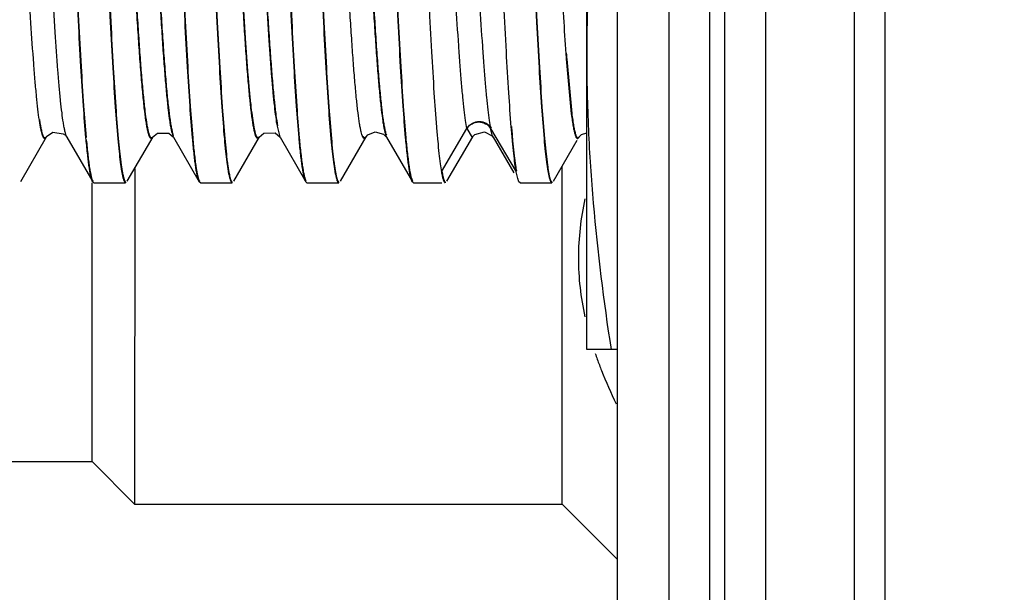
# Model space of a CAD drawing. Header units: inches. Extents: x 0.2 to 16.8, y 0.2 to 10.8.
# Tile 28 of 34: x 9.283 to 9.572, y 6.706 to 6.874. Entities that reach past the tile are written whole.
import ezdxf

# ---------------------------------------------------------------- set-up
doc = ezdxf.new("R2010")
doc.units = ezdxf.units.IN
doc.header["$LTSCALE"] = 0.935
doc.header["$MEASUREMENT"] = 0
doc.layers.get('0').update_dxf_attribs({"linetype": 'CONTINUOUS'})
doc.layers.add('DIMENSIONS', color=7, linetype='CONTINUOUS')
doc.styles.get("Standard").update_dxf_attribs({"font": 'txt', "width": 0.8})
doc.dimstyles.new('DIMSTYLE_1', dxfattribs={"dimtxt": 0.125, "dimasz": 0.18, "dimexe": 0.18, "dimexo": 0.0625, "dimgap": 0.09, "dimtad": 0, "dimtih": 1, "dimtoh": 1, "dimdec": 3, "dimzin": 4, "dimdsep": 46, "dimtxsty": 'STANDARD', "dimblk": '_FILLED', "dimblk1": '_FILLED', "dimblk2": '_FILLED', "dimcen": 0.09, "dimadec": 0, "dimazin": 0, "dimtp": 0.01, "dimtm": 0.01, "dimtfac": 1, "dimtdec": 3, "dimtofl": 0, "dimtmove": 0, "dimatfit": 3, "dimldrblk": '_FILLED', "dimfxl": 1, "dimtolj": 1, "dimtzin": 4, "dimarcsym": 0})

# ---------------------------------------------------------------- blocks, each defined once
blk = doc.blocks.new('*D19')
at = {"layer": 'DIMENSIONS', "color": 2, "linetype": 'CONTINUOUS'}
for p, q in [((8.70563, 8.64357), (8.70563, 8.79473)), ((9.16898, 8.36206), (8.70563, 8.64357)), ((9.16898, 5.55422), (9.16898, 8.36206))]:
    blk.add_line(p, q, dxfattribs=at)
at = {"layer": 'DIMENSIONS', "color": 2, "linetype": 'CONTINUOUS', "insert": (8.64313, 8.85723), "char_height": 0.125, "width": 1.225, "attachment_point": 1, "rotation": 90, "line_spacing_factor": 0.9}
blk.add_mtext('.403{\\Ftxt.shx;\\W1.000000;\\H0.125000; }[10.22]', dxfattribs=at)
blk = doc.blocks.new('_FILLED')
at = {"color": 0, "linetype": 'BYBLOCK'}
blk.add_solid([(0, 0), (-1, 0.1736), (-1, -0.1736)], dxfattribs=at)

msp = doc.modelspace()

# ---------------------------------------------------------------- linework, layer by layer
at = {"color": 9, "linetype": 'CONTINUOUS'}
for p, q in [((9.48509, 8.10723), (9.48509, 3.0403)), ((9.48951, 3.0403), (9.48951, 8.10723)), ((9.53647, 7.57423), (9.53647, 3.57423)), ((9.44304, 6.86239), (9.44453, 6.84627)), ((9.44319, 6.86238), (9.44467, 6.84641)), ((9.35824, 6.84269), (9.35904, 6.83961)), ((9.40644, 6.82935), (9.41394, 6.842)), ((9.41394, 6.842), (9.41548, 6.83942)), ((9.42087, 6.842), (9.42838, 6.82935)), ((9.42111, 6.84093), (9.42087, 6.842)), ((9.42147, 6.83976), (9.42111, 6.84093)), ((9.29047, 6.83939), (9.29029, 6.83925)), ((9.2906, 6.83956), (9.29047, 6.83939)), ((9.29662, 6.83943), (9.29651, 6.83965)), ((9.32767, 6.83989), (9.32782, 6.83953)), ((9.39015, 6.83993), (9.39031, 6.83955)), ((9.42163, 6.83943), (9.42147, 6.83976))]:
    msp.add_line(p, q, dxfattribs=at)
at = {"color": 7, "linetype": 'CONTINUOUS'}
for p, q in [((9.50151, 8.10723), (9.50151, 3.0403)), ((9.45809, 3.05423), (9.45809, 8.09323)), ((9.47325, 3.07423), (9.47325, 8.07323)), ((9.52751, 7.57423), (9.52751, 3.57423)), ((9.44906, 6.77723), (9.44906, 7.03523)), ((9.41622, 6.84026), (9.41905, 6.84105)), ((9.41905, 6.84105), (9.42133, 6.83984)), ((9.44749, 6.84027), (9.44906, 6.84078)), ((9.28306, 6.82652), (9.29061, 6.83957)), ((9.2906, 6.83956), (9.29067, 6.83967)), ((9.29061, 6.83958), (9.2906, 6.83956)), ((9.29617, 6.84001), (9.29662, 6.83943)), ((9.29663, 6.83943), (9.30417, 6.82639)), ((9.30225, 6.83872), (9.3022, 6.83932)), ((9.31431, 6.82653), (9.32187, 6.83957)), ((9.32788, 6.83943), (9.33543, 6.82639)), ((9.3335, 6.83871), (9.33345, 6.83926)), ((9.33365, 6.83873), (9.3336, 6.83927)), ((9.34556, 6.82653), (9.35311, 6.83957)), ((9.35913, 6.83943), (9.36668, 6.82639)), ((9.36475, 6.83871), (9.3647, 6.83926)), ((9.3649, 6.83873), (9.36485, 6.83927)), ((9.37681, 6.82653), (9.38436, 6.83957)), ((9.38437, 6.83958), (9.38483, 6.84013)), ((9.39038, 6.83943), (9.39793, 6.82639)), ((9.396, 6.83872), (9.39595, 6.83926)), ((9.39615, 6.83873), (9.3961, 6.83928)), ((9.40807, 6.82653), (9.41561, 6.83957)), ((9.41549, 6.83943), (9.41622, 6.84026)), ((9.42133, 6.83984), (9.42153, 6.83958)), ((9.42153, 6.83958), (9.42163, 6.83943)), ((9.42163, 6.83943), (9.42767, 6.829)), ((9.43932, 6.82653), (9.44628, 6.83856)), ((9.44673, 6.83943), (9.44749, 6.84027)), ((9.44686, 6.83957), (9.44687, 6.83957)), ((9.31649, 6.83029), (9.31648, 6.73186)), ((9.42881, 6.82736), (9.42838, 6.82934)), ((9.44188, 6.73186), (9.44188, 6.83096)), ((9.30398, 6.74436), (9.30399, 6.82609)), ((9.30417, 6.8264), (9.30404, 6.82665)), ((9.30452, 6.82609), (9.30417, 6.82639)), ((9.30452, 6.82609), (9.31384, 6.82609)), ((9.33542, 6.8264), (9.3353, 6.82666)), ((9.33577, 6.82609), (9.33542, 6.82639)), ((9.33577, 6.82609), (9.34509, 6.82609)), ((9.36667, 6.8264), (9.36655, 6.82666)), ((9.36702, 6.82609), (9.36667, 6.82639)), ((9.36702, 6.82609), (9.37634, 6.82609)), ((9.39792, 6.8264), (9.3978, 6.82665)), ((9.39827, 6.82609), (9.39792, 6.82639)), ((9.39827, 6.82609), (9.40657, 6.82609)), ((9.42918, 6.82639), (9.42881, 6.82736)), ((9.42952, 6.82609), (9.42918, 6.82639)), ((9.42952, 6.82609), (9.43884, 6.82609)), ((9.45809, 6.77723), (9.44906, 6.77723)), ((9.27898, 6.74436), (9.30398, 6.74436)), ((9.30398, 6.74436), (9.31648, 6.73186)), ((9.31648, 6.73186), (9.44188, 6.73186)), ((9.44188, 6.73186), (9.45809, 6.71565))]:
    msp.add_line(p, q, dxfattribs=at)
for points in [[(9.29067, 6.83967), (9.29244, 6.84092), (9.29556, 6.84049), (9.29617, 6.84001)], [(9.32173, 6.83943), (9.32314, 6.84069), (9.32646, 6.84069), (9.32788, 6.83943)], [(9.35298, 6.83943), (9.35437, 6.84068), (9.3577, 6.8407), (9.35913, 6.83943)], [(9.38483, 6.84013), (9.38703, 6.84108), (9.3895, 6.84037), (9.39038, 6.83943)]]:
    msp.add_lwpolyline(points, dxfattribs=at)
at = {"color": 9, "linetype": 'CONTINUOUS'}
for centre, radius, start, end in [((10.20351, 6.91827), 0.76252, 184.0866, 184.20249), ((10.20042, 6.91818), 0.75929, 184.08649, 184.21474)]:
    msp.add_arc(centre, radius, start, end, dxfattribs=at)
at = {"color": 7, "linetype": 'CONTINUOUS'}
msp.add_arc((9.55785, 6.81239), 0.11234, 198.8651, 199.7922, dxfattribs=at)
for points, knots in [([(9.3022, 6.83932), (9.30192, 6.84243), (9.30139, 6.84939), (9.30067, 6.86083), (9.29995, 6.87419), (9.29895, 6.89496), (9.29775, 6.92326), (9.29634, 6.95828), (9.29515, 6.98749), (9.29416, 7.0097), (9.29344, 7.02461), (9.29272, 7.03789), (9.292, 7.04925), (9.29138, 7.05738), (9.29086, 7.06275), (9.2906, 7.06503), (9.29046, 7.06607)], [0, 0, 0, 0, 0.04127, 0.092136, 0.151468, 0.218012, 0.366812, 0.525717, 0.681029, 0.753108, 0.819362, 0.878346, 0.928808, 0.969633, 0.986171, 1, 1, 1, 1]), ([(9.30234, 6.83934), (9.30206, 6.84244), (9.30153, 6.84938), (9.30082, 6.8608), (9.3001, 6.87415), (9.2991, 6.89492), (9.29789, 6.92323), (9.29648, 6.95828), (9.29529, 6.98753), (9.2943, 7.00976), (9.29357, 7.0247), (9.29285, 7.038), (9.29214, 7.04937), (9.29151, 7.05752), (9.29099, 7.06289), (9.29073, 7.06517), (9.2906, 7.06621)], [0, 0, 0, 0, 0.041133, 0.09189, 0.151141, 0.217632, 0.366402, 0.525357, 0.680769, 0.752906, 0.819217, 0.878252, 0.928758, 0.969615, 0.986164, 1, 1, 1, 1]), ([(9.33345, 6.83926), (9.33317, 6.84236), (9.33264, 6.84931), (9.33193, 6.86074), (9.33121, 6.8741), (9.33049, 6.88908), (9.32976, 6.90536), (9.32878, 6.92864), (9.3276, 6.95821), (9.3264, 6.98744), (9.32541, 7.00966), (9.32469, 7.02458), (9.32397, 7.03787), (9.32325, 7.04923), (9.32263, 7.05738), (9.32211, 7.06275), (9.32185, 7.06503), (9.32171, 7.06607)], [0, 0, 0, 0, 0.041199, 0.092009, 0.151299, 0.217816, 0.290104, 0.366601, 0.525532, 0.680895, 0.753004, 0.819288, 0.878297, 0.928782, 0.969623, 0.986167, 1, 1, 1, 1]), ([(9.3336, 6.83927), (9.33332, 6.84237), (9.33279, 6.8493), (9.33207, 6.86071), (9.33135, 6.87406), (9.33063, 6.88903), (9.3299, 6.90532), (9.32892, 6.92861), (9.32774, 6.95821), (9.32654, 6.98747), (9.32555, 7.00972), (9.32483, 7.02467), (9.32411, 7.03798), (9.32339, 7.04935), (9.32276, 7.05751), (9.32225, 7.06288), (9.32198, 7.06517), (9.32185, 7.06621)], [0, 0, 0, 0, 0.041062, 0.091762, 0.150972, 0.217436, 0.289697, 0.36619, 0.525172, 0.680635, 0.752801, 0.819142, 0.878204, 0.928732, 0.969605, 0.98616, 1, 1, 1, 1]), ([(9.3647, 6.83926), (9.36442, 6.84236), (9.36389, 6.84931), (9.36318, 6.86074), (9.36246, 6.8741), (9.36174, 6.88908), (9.36101, 6.90536), (9.36003, 6.92864), (9.35885, 6.95821), (9.35765, 6.98744), (9.35666, 7.00966), (9.35594, 7.02459), (9.35522, 7.03787), (9.3545, 7.04923), (9.35388, 7.05738), (9.35336, 7.06275), (9.3531, 7.06503), (9.35296, 7.06607)], [0, 0, 0, 0, 0.0412, 0.09201, 0.151301, 0.217818, 0.290105, 0.366603, 0.525533, 0.680897, 0.753005, 0.819288, 0.878298, 0.928783, 0.969623, 0.986167, 1, 1, 1, 1]), ([(9.36485, 6.83927), (9.36457, 6.84237), (9.36404, 6.8493), (9.36332, 6.86071), (9.3626, 6.87406), (9.36188, 6.88903), (9.36115, 6.90532), (9.36017, 6.92862), (9.35899, 6.95821), (9.35779, 6.98747), (9.3568, 7.00972), (9.35608, 7.02467), (9.35536, 7.03798), (9.35464, 7.04935), (9.35401, 7.05751), (9.3535, 7.06288), (9.35323, 7.06517), (9.3531, 7.06621)], [0, 0, 0, 0, 0.041063, 0.091763, 0.150974, 0.217438, 0.289699, 0.366192, 0.525173, 0.680637, 0.752803, 0.819143, 0.878204, 0.928733, 0.969605, 0.98616, 1, 1, 1, 1]), ([(9.39595, 6.83926), (9.39567, 6.84237), (9.39514, 6.84932), (9.39443, 6.86075), (9.39371, 6.87411), (9.39299, 6.88909), (9.39226, 6.90537), (9.39128, 6.92865), (9.3901, 6.95821), (9.3889, 6.98744), (9.38791, 7.00966), (9.38719, 7.02459), (9.38647, 7.03788), (9.38575, 7.04924), (9.38513, 7.05738), (9.38461, 7.06275), (9.38435, 7.06503), (9.38421, 7.06607)], [0, 0, 0, 0, 0.041208, 0.092024, 0.15132, 0.21784, 0.290129, 0.366627, 0.525554, 0.680912, 0.753017, 0.819297, 0.878303, 0.928786, 0.969625, 0.986168, 1, 1, 1, 1]), ([(9.3961, 6.83928), (9.39582, 6.84238), (9.39529, 6.84931), (9.39457, 6.86072), (9.39385, 6.87407), (9.39313, 6.88905), (9.3924, 6.90533), (9.39142, 6.92863), (9.39024, 6.95822), (9.38904, 6.98748), (9.38805, 7.00972), (9.38733, 7.02467), (9.3866, 7.03798), (9.38589, 7.04936), (9.38526, 7.05751), (9.38475, 7.06288), (9.38448, 7.06517), (9.38435, 7.06621)], [0, 0, 0, 0, 0.041071, 0.091778, 0.150993, 0.21746, 0.289722, 0.366216, 0.525194, 0.680652, 0.752814, 0.819151, 0.87821, 0.928736, 0.969607, 0.98616, 1, 1, 1, 1]), ([(9.42693, 6.84245), (9.42666, 6.84579), (9.42614, 6.85315), (9.42543, 6.86513), (9.42472, 6.87888), (9.42374, 6.8999), (9.42255, 6.92818), (9.42139, 6.95721), (9.42043, 6.98059), (9.41971, 6.99737), (9.419, 7.01313), (9.41829, 7.02754), (9.41758, 7.04029), (9.41687, 7.05111), (9.41626, 7.05881), (9.41574, 7.06384), (9.41548, 7.06596), (9.41535, 7.06691)], [0, 0, 0, 0, 0.0447, 0.098443, 0.160145, 0.228482, 0.37922, 0.538001, 0.616232, 0.691487, 0.762164, 0.82679, 0.883981, 0.932563, 0.97149, 0.987089, 1, 1, 1, 1]), ([(9.30051, 7.05918), (9.30079, 7.05609), (9.30132, 7.04917), (9.30204, 7.03777), (9.30276, 7.02444), (9.30348, 7.00947), (9.30421, 6.99318), (9.30519, 6.96987), (9.30638, 6.94025), (9.30757, 6.91095), (9.30857, 6.88868), (9.30929, 6.87371), (9.31001, 6.86038), (9.31073, 6.84899), (9.31135, 6.84082), (9.31187, 6.83544), (9.31214, 6.83315), (9.31227, 6.83211)], [0, 0, 0, 0, 0.040925, 0.091515, 0.150645, 0.217055, 0.289289, 0.365779, 0.524811, 0.680374, 0.752598, 0.818996, 0.87811, 0.928682, 0.969587, 0.986153, 1, 1, 1, 1]), ([(9.30065, 7.05919), (9.30093, 7.05609), (9.30146, 7.04916), (9.30218, 7.03775), (9.3029, 7.0244), (9.30362, 7.00943), (9.30435, 6.99314), (9.30533, 6.96984), (9.30651, 6.94025), (9.30771, 6.91099), (9.3087, 6.88874), (9.30943, 6.87379), (9.31015, 6.86048), (9.31086, 6.84911), (9.31149, 6.84095), (9.31201, 6.83558), (9.31227, 6.83329), (9.31241, 6.83225)], [0, 0, 0, 0, 0.041062, 0.091762, 0.150972, 0.217436, 0.289697, 0.36619, 0.525172, 0.680635, 0.752801, 0.819142, 0.878204, 0.928732, 0.969605, 0.98616, 1, 1, 1, 1]), ([(9.33176, 7.05918), (9.33204, 7.05609), (9.33257, 7.04917), (9.33329, 7.03778), (9.33401, 7.02444), (9.33473, 7.00947), (9.33546, 6.99318), (9.33644, 6.96987), (9.33763, 6.94025), (9.33882, 6.91095), (9.33982, 6.88868), (9.34054, 6.87371), (9.34126, 6.86038), (9.34198, 6.84899), (9.3426, 6.84082), (9.34312, 6.83544), (9.34339, 6.83315), (9.34352, 6.83211)], [0, 0, 0, 0, 0.040924, 0.091513, 0.150642, 0.217052, 0.289286, 0.365776, 0.524808, 0.680373, 0.752597, 0.818995, 0.878109, 0.928682, 0.969587, 0.986153, 1, 1, 1, 1]), ([(9.3319, 7.05919), (9.33218, 7.05609), (9.33271, 7.04916), (9.33343, 7.03775), (9.33415, 7.0244), (9.33487, 7.00943), (9.3356, 6.99314), (9.33658, 6.96985), (9.33776, 6.94025), (9.33896, 6.91099), (9.33995, 6.88874), (9.34068, 6.87379), (9.3414, 6.86048), (9.34211, 6.84911), (9.34274, 6.84095), (9.34326, 6.83558), (9.34352, 6.83329), (9.34366, 6.83225)], [0, 0, 0, 0, 0.041061, 0.09176, 0.15097, 0.217433, 0.289694, 0.366187, 0.525169, 0.680633, 0.7528, 0.819141, 0.878203, 0.928732, 0.969605, 0.98616, 1, 1, 1, 1]), ([(9.36301, 7.05918), (9.36329, 7.05609), (9.36382, 7.04917), (9.36454, 7.03778), (9.36526, 7.02445), (9.36598, 7.00947), (9.36671, 6.99318), (9.36769, 6.96987), (9.36888, 6.94025), (9.37007, 6.91096), (9.37107, 6.88868), (9.37179, 6.87371), (9.37251, 6.86038), (9.37323, 6.84899), (9.37385, 6.84082), (9.37437, 6.83544), (9.37464, 6.83315), (9.37477, 6.83211)], [0, 0, 0, 0, 0.040922, 0.091511, 0.150639, 0.217049, 0.289282, 0.365772, 0.524805, 0.68037, 0.752595, 0.818994, 0.878108, 0.928681, 0.969587, 0.986153, 1, 1, 1, 1]), ([(9.36315, 7.05919), (9.36343, 7.05609), (9.36396, 7.04916), (9.36468, 7.03775), (9.3654, 7.02441), (9.36612, 7.00943), (9.36685, 6.99314), (9.36783, 6.96985), (9.36901, 6.94025), (9.37021, 6.91099), (9.3712, 6.88874), (9.37193, 6.87379), (9.37265, 6.86048), (9.37336, 6.84911), (9.37399, 6.84095), (9.37451, 6.83558), (9.37477, 6.83329), (9.37491, 6.83225)], [0, 0, 0, 0, 0.04106, 0.091758, 0.150967, 0.21743, 0.28969, 0.366183, 0.525166, 0.680631, 0.752798, 0.81914, 0.878202, 0.928732, 0.969605, 0.98616, 1, 1, 1, 1]), ([(9.4255, 7.05932), (9.42578, 7.05624), (9.42631, 7.04934), (9.42702, 7.03796), (9.42775, 7.02464), (9.42847, 7.00967), (9.4292, 6.99338), (9.43018, 6.97005), (9.43137, 6.9404), (9.43257, 6.91107), (9.43356, 6.88876), (9.43429, 6.87377), (9.43501, 6.86042), (9.43573, 6.84901), (9.43635, 6.84083), (9.43687, 6.83544), (9.43714, 6.83315), (9.43727, 6.83211)], [0, 0, 0, 0, 0.040775, 0.091246, 0.150288, 0.21664, 0.288844, 0.36533, 0.524417, 0.68009, 0.752377, 0.818837, 0.878007, 0.928628, 0.969568, 0.986145, 1, 1, 1, 1]), ([(9.42564, 7.05933), (9.42592, 7.05624), (9.42645, 7.04933), (9.42717, 7.03793), (9.42789, 7.0246), (9.42861, 7.00963), (9.42934, 6.99334), (9.43032, 6.97003), (9.43151, 6.9404), (9.43271, 6.9111), (9.4337, 6.88882), (9.43442, 6.87385), (9.43514, 6.86052), (9.43586, 6.84913), (9.43649, 6.84096), (9.43701, 6.83558), (9.43727, 6.83329), (9.43741, 6.83225)], [0, 0, 0, 0, 0.040913, 0.091493, 0.150616, 0.217021, 0.289253, 0.365743, 0.524779, 0.680352, 0.75258, 0.818983, 0.878102, 0.928678, 0.969586, 0.986152, 1, 1, 1, 1]), ([(9.39486, 7.05182), (9.39512, 7.04819), (9.39564, 7.04028), (9.39635, 7.02753), (9.39706, 7.01312), (9.39804, 6.99151), (9.39922, 6.96284), (9.40039, 6.93368), (9.40135, 6.91051), (9.40207, 6.89411), (9.40278, 6.87887), (9.40349, 6.86512), (9.4042, 6.85315), (9.40482, 6.84439), (9.40533, 6.83847), (9.40568, 6.83488), (9.40604, 6.8319), (9.4063, 6.83013), (9.40644, 6.82934)], [0, 0, 0, 0, 0.049018, 0.10672, 0.171922, 0.243226, 0.398072, 0.558256, 0.636127, 0.710322, 0.779259, 0.841503, 0.895716, 0.940806, 0.959617, 0.975806, 0.989293, 1, 1, 1, 1]), ([(9.45619, 6.94923), (9.45399, 6.93499), (9.45129, 6.91354), (9.44939, 6.88481), (9.44906, 6.87042), (9.44906, 6.86323)], [0, 0, 0, 0, 0.500356, 0.750239, 1, 1, 1, 1]), ([(9.44906, 6.86323), (9.44906, 6.85604), (9.44939, 6.84165), (9.45129, 6.81292), (9.45399, 6.79147), (9.45619, 6.77723)], [0, 0, 0, 0, 0.249761, 0.499643, 1, 1, 1, 1]), ([(9.42836, 6.82946), (9.42823, 6.8302), (9.42797, 6.83194), (9.42762, 6.83489), (9.42727, 6.83847), (9.42704, 6.84106), (9.42693, 6.84245)], [0, 0, 0, 0, 0.173508, 0.403387, 0.679354, 1, 1, 1, 1]), ([(9.42851, 6.82949), (9.42837, 6.83027), (9.42811, 6.83205), (9.42776, 6.83503), (9.4274, 6.83861), (9.42718, 6.8412), (9.42706, 6.8426)], [0, 0, 0, 0, 0.180829, 0.408671, 0.682194, 1, 1, 1, 1]), ([(9.30404, 6.82665), (9.30395, 6.82687), (9.30379, 6.82738), (9.30357, 6.82829), (9.30335, 6.82944), (9.30313, 6.83084), (9.30291, 6.83247), (9.3026, 6.83512), (9.30239, 6.83723), (9.30225, 6.83872)], [0, 0, 0, 0, 0.056799, 0.133024, 0.22888, 0.344389, 0.4795, 0.634052, 1, 1, 1, 1]), ([(9.3043, 6.82654), (9.3042, 6.82672), (9.30402, 6.82718), (9.30379, 6.82802), (9.30356, 6.82915), (9.30333, 6.83054), (9.3031, 6.83221), (9.30276, 6.83497), (9.30254, 6.83718), (9.3024, 6.83873)], [0, 0, 0, 0, 0.049187, 0.119749, 0.212138, 0.326445, 0.462631, 0.620558, 1, 1, 1, 1]), ([(9.3353, 6.82666), (9.33521, 6.82687), (9.33504, 6.82739), (9.33482, 6.82829), (9.3346, 6.82944), (9.33438, 6.83084), (9.33416, 6.83247), (9.33385, 6.83512), (9.33364, 6.83723), (9.3335, 6.83871)], [0, 0, 0, 0, 0.056838, 0.133107, 0.228997, 0.344523, 0.479631, 0.634158, 1, 1, 1, 1]), ([(9.33556, 6.82654), (9.33546, 6.82671), (9.33528, 6.82718), (9.33505, 6.82802), (9.33482, 6.82914), (9.33458, 6.83054), (9.33435, 6.8322), (9.33401, 6.83496), (9.33379, 6.83717), (9.33365, 6.83873)], [0, 0, 0, 0, 0.049098, 0.119621, 0.211998, 0.326309, 0.462513, 0.620467, 1, 1, 1, 1]), ([(9.36655, 6.82666), (9.36646, 6.82687), (9.36629, 6.82739), (9.36607, 6.82829), (9.36585, 6.82944), (9.36563, 6.83084), (9.36541, 6.83247), (9.3651, 6.83512), (9.36489, 6.83723), (9.36475, 6.83871)], [0, 0, 0, 0, 0.056834, 0.1331, 0.228987, 0.344511, 0.479619, 0.634148, 1, 1, 1, 1]), ([(9.36681, 6.82654), (9.36671, 6.82671), (9.36653, 6.82718), (9.3663, 6.82802), (9.36607, 6.82914), (9.36583, 6.83054), (9.3656, 6.8322), (9.36526, 6.83496), (9.36504, 6.83717), (9.3649, 6.83873)], [0, 0, 0, 0, 0.049118, 0.119654, 0.212038, 0.326351, 0.462551, 0.620497, 1, 1, 1, 1]), ([(9.3978, 6.82665), (9.39771, 6.82687), (9.39754, 6.82739), (9.39732, 6.82829), (9.3971, 6.82944), (9.39688, 6.83084), (9.39666, 6.83247), (9.39635, 6.83512), (9.39614, 6.83723), (9.396, 6.83872)], [0, 0, 0, 0, 0.056815, 0.133066, 0.228943, 0.344464, 0.479575, 0.634113, 1, 1, 1, 1]), ([(9.39806, 6.82654), (9.39796, 6.82671), (9.39778, 6.82718), (9.39755, 6.82802), (9.39732, 6.82914), (9.39708, 6.83054), (9.39685, 6.83221), (9.39651, 6.83497), (9.39629, 6.83717), (9.39615, 6.83873)], [0, 0, 0, 0, 0.049124, 0.119662, 0.212047, 0.32636, 0.462559, 0.620504, 1, 1, 1, 1]), ([(9.31227, 6.83211), (9.31239, 6.83125), (9.31256, 6.83005), (9.31283, 6.82858), (9.31302, 6.82773), (9.3132, 6.82706), (9.31337, 6.82662), (9.3135, 6.82636), (9.31362, 6.8262), (9.31372, 6.8261), (9.3138, 6.82609)], [0, 0, 0, 0, 0.411686, 0.576381, 0.713607, 0.823485, 0.906432, 0.938177, 0.963844, 1, 1, 1, 1]), ([(9.31241, 6.83225), (9.31247, 6.83178), (9.31259, 6.83091), (9.31278, 6.82969), (9.31298, 6.82865), (9.31317, 6.8278), (9.31336, 6.82714), (9.31352, 6.8267), (9.31367, 6.82645), (9.31376, 6.82633), (9.31386, 6.82625), (9.31394, 6.82623), (9.31397, 6.82623)], [0, 0, 0, 0, 0.223063, 0.417587, 0.583499, 0.720799, 0.829633, 0.910505, 0.940914, 0.965167, 0.984212, 1, 1, 1, 1]), ([(9.34352, 6.83211), (9.34364, 6.83125), (9.34381, 6.83005), (9.34408, 6.82858), (9.34427, 6.82773), (9.34445, 6.82706), (9.34462, 6.82662), (9.34475, 6.82636), (9.34487, 6.8262), (9.34497, 6.8261), (9.34505, 6.82609)], [0, 0, 0, 0, 0.411703, 0.576405, 0.713638, 0.82352, 0.906468, 0.938211, 0.963872, 1, 1, 1, 1]), ([(9.34366, 6.83225), (9.34372, 6.83178), (9.34384, 6.83091), (9.34403, 6.82969), (9.34423, 6.82865), (9.34442, 6.8278), (9.34461, 6.82714), (9.34477, 6.8267), (9.34492, 6.82645), (9.34501, 6.82633), (9.34511, 6.82625), (9.34519, 6.82623), (9.34522, 6.82623)], [0, 0, 0, 0, 0.223073, 0.417607, 0.583529, 0.720837, 0.829676, 0.910548, 0.940954, 0.965201, 0.984233, 1, 1, 1, 1]), ([(9.37477, 6.83211), (9.37489, 6.83125), (9.37506, 6.83005), (9.37533, 6.82858), (9.37552, 6.82773), (9.3757, 6.82706), (9.37587, 6.82662), (9.376, 6.82636), (9.37612, 6.8262), (9.37622, 6.8261), (9.3763, 6.82609)], [0, 0, 0, 0, 0.411718, 0.576428, 0.713666, 0.823553, 0.906502, 0.938242, 0.963898, 1, 1, 1, 1]), ([(9.37491, 6.83225), (9.37497, 6.83178), (9.37509, 6.83091), (9.37528, 6.82969), (9.37548, 6.82865), (9.37567, 6.8278), (9.37586, 6.82714), (9.37603, 6.8267), (9.37617, 6.82645), (9.37626, 6.82633), (9.37636, 6.82625), (9.37644, 6.82623), (9.37647, 6.82623)], [0, 0, 0, 0, 0.223083, 0.417626, 0.583557, 0.720872, 0.829716, 0.910589, 0.940992, 0.965232, 0.984252, 1, 1, 1, 1]), ([(9.43727, 6.83211), (9.43738, 6.83125), (9.43756, 6.83005), (9.43783, 6.82858), (9.43801, 6.82773), (9.4382, 6.82706), (9.43836, 6.82662), (9.4385, 6.82636), (9.43861, 6.8262), (9.43872, 6.8261), (9.4388, 6.82609)], [0, 0, 0, 0, 0.411605, 0.576262, 0.713455, 0.82331, 0.906255, 0.938012, 0.963707, 1, 1, 1, 1]), ([(9.43741, 6.83225), (9.43747, 6.83178), (9.43759, 6.83091), (9.43778, 6.82969), (9.43797, 6.82865), (9.43816, 6.8278), (9.43835, 6.82714), (9.43852, 6.8267), (9.43866, 6.82645), (9.43876, 6.82633), (9.43886, 6.82625), (9.43894, 6.82623), (9.43897, 6.82623)], [0, 0, 0, 0, 0.223012, 0.417486, 0.583353, 0.720615, 0.829423, 0.910292, 0.940716, 0.965004, 0.984112, 1, 1, 1, 1]), ([(9.40644, 6.82934), (9.40651, 6.82892), (9.40666, 6.82818), (9.40687, 6.82732), (9.40705, 6.82679), (9.40717, 6.8265), (9.40729, 6.82629), (9.40739, 6.82618), (9.40744, 6.82614)], [0, 0, 0, 0, 0.378715, 0.669964, 0.783075, 0.874997, 0.94662, 1, 1, 1, 1]), ([(9.40657, 6.82949), (9.40662, 6.82923), (9.40671, 6.82876), (9.40685, 6.8281), (9.40699, 6.82753), (9.40713, 6.82708), (9.40727, 6.82671), (9.40742, 6.82642), (9.4076, 6.82623), (9.40772, 6.82623)], [0, 0, 0, 0, 0.218709, 0.409758, 0.573126, 0.708955, 0.817707, 0.900413, 1, 1, 1, 1]), ([(9.44853, 6.82142), (9.44791, 6.81858), (9.44694, 6.81283), (9.44645, 6.8041), (9.44693, 6.79537), (9.44791, 6.78962), (9.44853, 6.78678)], [0, 0, 0, 0, 0.24989, 0.5, 0.75011, 1, 1, 1, 1]), ([(9.45215, 6.77436), (9.45255, 6.77324), (9.45422, 6.76882), (9.45614, 6.7645), (9.4577, 6.76131)], [0, 0, 0, 0, 0.250137, 1, 1, 1, 1])]:
    msp.add_open_spline(points, degree=3, knots=knots, dxfattribs=at)
at = {"color": 9, "linetype": 'CONTINUOUS'}
for points, knots in [([(9.32173, 6.83943), (9.32169, 6.83937), (9.32162, 6.83926), (9.3215, 6.83914), (9.32137, 6.83908), (9.32123, 6.83911), (9.32111, 6.8392), (9.32099, 6.83935), (9.32087, 6.83957), (9.3207, 6.83997), (9.32049, 6.84065), (9.32026, 6.84165), (9.32002, 6.8429), (9.31968, 6.84507), (9.31927, 6.84838), (9.31879, 6.85306), (9.31832, 6.85864), (9.31784, 6.86507), (9.31737, 6.87228), (9.31689, 6.88022), (9.31641, 6.88881), (9.31593, 6.89797), (9.31545, 6.9076), (9.31497, 6.91763), (9.31449, 6.92795), (9.31385, 6.94202), (9.31306, 6.9596), (9.31211, 6.98025), (9.3113, 6.99685), (9.31065, 7.00936), (9.31017, 7.01794), (9.30969, 7.02588), (9.30921, 7.03311), (9.30874, 7.03954), (9.30826, 7.04511), (9.30779, 7.04979), (9.30738, 7.0531), (9.30704, 7.05527), (9.3068, 7.05652), (9.30657, 7.05753), (9.30639, 7.0581), (9.30629, 7.05835)], [0, 0, 0, 0, 0.000963, 0.001705, 0.002291, 0.002844, 0.003504, 0.004364, 0.005463, 0.006823, 0.010361, 0.015022, 0.020813, 0.027721, 0.044821, 0.066172, 0.091611, 0.120931, 0.153828, 0.189981, 0.229069, 0.27075, 0.314612, 0.360235, 0.407196, 0.455066, 0.551723, 0.646555, 0.736044, 0.777726, 0.816816, 0.852972, 0.885872, 0.915195, 0.940637, 0.961992, 0.979096, 0.986006, 0.991798, 0.99646, 1, 1, 1, 1]), ([(9.32094, 6.83987), (9.32085, 6.84008), (9.32068, 6.84058), (9.32046, 6.84146), (9.32024, 6.84257), (9.31992, 6.84448), (9.31953, 6.8474), (9.31909, 6.85154), (9.31864, 6.85649), (9.31819, 6.86221), (9.31774, 6.86866), (9.31729, 6.87577), (9.31684, 6.88349), (9.31623, 6.89482), (9.31547, 6.90999), (9.31457, 6.92905), (9.31368, 6.94877), (9.31279, 6.96851), (9.3119, 6.98761), (9.31114, 7.00283), (9.31052, 7.01422), (9.31007, 7.022), (9.30962, 7.02917), (9.30917, 7.03568), (9.30873, 7.04147), (9.30828, 7.04649), (9.30783, 7.05071), (9.30745, 7.0537), (9.30713, 7.05566), (9.3069, 7.05681), (9.30668, 7.05773), (9.30651, 7.05826), (9.30643, 7.05849)], [0, 0, 0, 0, 0.003136, 0.007265, 0.0124, 0.018534, 0.033745, 0.052774, 0.075487, 0.101737, 0.131295, 0.163893, 0.199264, 0.237138, 0.319123, 0.407077, 0.498129, 0.589253, 0.677415, 0.759739, 0.797831, 0.833446, 0.866313, 0.896165, 0.922731, 0.94578, 0.965157, 0.980728, 0.987046, 0.992367, 0.996682, 1, 1, 1, 1]), ([(9.31239, 7.05889), (9.31242, 7.05895), (9.31249, 7.05906), (9.31261, 7.05918), (9.31275, 7.05923), (9.31288, 7.05921), (9.31301, 7.05912), (9.31313, 7.05896), (9.31325, 7.05875), (9.31342, 7.05834), (9.31363, 7.05767), (9.31386, 7.05667), (9.3141, 7.05542), (9.31444, 7.05325), (9.31485, 7.04994), (9.31532, 7.04527), (9.3158, 7.03969), (9.31627, 7.03327), (9.31675, 7.02605), (9.31723, 7.01812), (9.31771, 7.00953), (9.31819, 7.00038), (9.31867, 6.99075), (9.31915, 6.98073), (9.31963, 6.97042), (9.32027, 6.95635), (9.32106, 6.93877), (9.32201, 6.91813), (9.32281, 6.90152), (9.32347, 6.88902), (9.32394, 6.88043), (9.32442, 6.87249), (9.3249, 6.86526), (9.32538, 6.85883), (9.32585, 6.85324), (9.32632, 6.84856), (9.32674, 6.84524), (9.32708, 6.84307), (9.32731, 6.84181), (9.32755, 6.84081), (9.32773, 6.84023), (9.32782, 6.83998)], [0, 0, 0, 0, 0.000963, 0.001705, 0.002291, 0.002843, 0.003503, 0.004362, 0.005461, 0.00682, 0.010356, 0.015013, 0.0208, 0.027704, 0.044796, 0.066136, 0.091561, 0.120866, 0.153748, 0.189885, 0.228956, 0.270619, 0.314465, 0.360072, 0.407018, 0.454874, 0.551509, 0.64633, 0.735819, 0.777507, 0.816607, 0.852776, 0.885692, 0.915036, 0.940504, 0.961887, 0.979022, 0.985949, 0.99176, 0.996441, 1, 1, 1, 1]), ([(9.31327, 7.05822), (9.31336, 7.05798), (9.31352, 7.05742), (9.31374, 7.05646), (9.31396, 7.05529), (9.31428, 7.05329), (9.31466, 7.05026), (9.31511, 7.04601), (9.31555, 7.04098), (9.31599, 7.03519), (9.31644, 7.02869), (9.31706, 7.01878), (9.31782, 7.00508), (9.3187, 6.98738), (9.31958, 6.96842), (9.32047, 6.94884), (9.32135, 6.92926), (9.32224, 6.91033), (9.32312, 6.89267), (9.32388, 6.87901), (9.3245, 6.86914), (9.32494, 6.86268), (9.32539, 6.85692), (9.32583, 6.85193), (9.32627, 6.84772), (9.32666, 6.84473), (9.32697, 6.84276), (9.3272, 6.84161), (9.32742, 6.84067), (9.32758, 6.84013), (9.32767, 6.83989)], [0, 0, 0, 0, 0.003499, 0.007984, 0.01346, 0.019916, 0.035713, 0.055253, 0.078401, 0.105005, 0.134831, 0.167618, 0.241017, 0.322877, 0.410478, 0.501006, 0.591496, 0.678986, 0.760664, 0.833816, 0.866457, 0.896126, 0.92256, 0.945528, 0.964879, 0.980483, 0.98684, 0.992216, 0.9966, 1, 1, 1, 1]), ([(9.34364, 7.05889), (9.34367, 7.05895), (9.34374, 7.05905), (9.34385, 7.05917), (9.34398, 7.05923), (9.34411, 7.05922), (9.34423, 7.05914), (9.34434, 7.05901), (9.34446, 7.05882), (9.34462, 7.05847), (9.34482, 7.05787), (9.34505, 7.05697), (9.34527, 7.05585), (9.3455, 7.05449), (9.34573, 7.05291), (9.34605, 7.05036), (9.34644, 7.04665), (9.3469, 7.04157), (9.34735, 7.0357), (9.34781, 7.02909), (9.34826, 7.0218), (9.34872, 7.01388), (9.34918, 7.00541), (9.34964, 6.99646), (9.35009, 6.98711), (9.35055, 6.97743), (9.35117, 6.96411), (9.35193, 6.9473), (9.35283, 6.92731), (9.35374, 6.90807), (9.35464, 6.89024), (9.35541, 6.87654), (9.35605, 6.86674), (9.3565, 6.86041), (9.35696, 6.85484), (9.35741, 6.85008), (9.35786, 6.84616), (9.3582, 6.84385), (9.35838, 6.84284)], [0, 0, 0, 0, 0.000937, 0.001667, 0.002245, 0.002775, 0.003385, 0.004164, 0.005158, 0.006387, 0.009592, 0.013825, 0.019103, 0.02542, 0.032762, 0.041113, 0.060767, 0.084232, 0.11135, 0.141885, 0.175553, 0.212065, 0.25113, 0.292425, 0.335579, 0.380217, 0.425963, 0.519236, 0.612204, 0.701676, 0.784644, 0.858217, 0.890709, 0.919966, 0.945715, 0.967731, 0.98587, 1, 1, 1, 1]), ([(9.38335, 6.83962), (9.38326, 6.83981), (9.3831, 6.84028), (9.38288, 6.84112), (9.38265, 6.84217), (9.38233, 6.84401), (9.38195, 6.84685), (9.3815, 6.85089), (9.38106, 6.85574), (9.38061, 6.86137), (9.38016, 6.86772), (9.37971, 6.87474), (9.37926, 6.88238), (9.37865, 6.89361), (9.37789, 6.90867), (9.377, 6.92763), (9.37611, 6.94729), (9.37522, 6.96701), (9.37433, 6.98614), (9.37344, 7.00404), (9.37268, 7.01792), (9.37206, 7.02798), (9.37161, 7.03458), (9.37116, 7.04047), (9.37072, 7.04561), (9.37027, 7.04995), (9.36988, 7.05305), (9.36956, 7.0551), (9.36934, 7.05632), (9.36912, 7.05731), (9.36895, 7.05789), (9.36887, 7.05814)], [0, 0, 0, 0, 0.00293, 0.00685, 0.011769, 0.017681, 0.032438, 0.051015, 0.073291, 0.099117, 0.128256, 0.160454, 0.195451, 0.232987, 0.314382, 0.401905, 0.492715, 0.583794, 0.672134, 0.754855, 0.829175, 0.862434, 0.892723, 0.919767, 0.943342, 0.963292, 0.979467, 0.986096, 0.991731, 0.996363, 1, 1, 1, 1]), ([(9.37489, 7.05889), (9.37492, 7.05895), (9.37499, 7.05906), (9.37511, 7.05918), (9.37525, 7.05923), (9.37538, 7.05921), (9.37551, 7.05912), (9.37563, 7.05896), (9.37575, 7.05875), (9.37592, 7.05834), (9.37613, 7.05767), (9.37636, 7.05667), (9.3766, 7.05542), (9.37694, 7.05326), (9.37735, 7.04996), (9.37782, 7.04529), (9.3783, 7.03973), (9.37877, 7.03331), (9.37925, 7.02611), (9.37973, 7.01818), (9.38021, 7.00961), (9.38068, 7.00047), (9.38116, 6.99085), (9.38164, 6.98084), (9.38212, 6.97054), (9.38276, 6.95649), (9.38355, 6.93892), (9.3845, 6.91829), (9.3853, 6.90169), (9.38596, 6.88918), (9.38644, 6.88059), (9.38691, 6.87264), (9.38739, 6.8654), (9.38787, 6.85896), (9.38834, 6.85336), (9.38881, 6.84866), (9.38922, 6.84533), (9.38957, 6.84314), (9.3898, 6.84187), (9.39004, 6.84085), (9.39021, 6.84026), (9.39031, 6.84001)], [0, 0, 0, 0, 0.000961, 0.001701, 0.002285, 0.002837, 0.003499, 0.004358, 0.005457, 0.006815, 0.010344, 0.014988, 0.020759, 0.027652, 0.044725, 0.066043, 0.091426, 0.120682, 0.153525, 0.189622, 0.228643, 0.27025, 0.314049, 0.359613, 0.406516, 0.45433, 0.550899, 0.64569, 0.735171, 0.776877, 0.81601, 0.852211, 0.885168, 0.914573, 0.940123, 0.961583, 0.9788, 0.985775, 0.991639, 0.996381, 1, 1, 1, 1]), ([(9.37579, 7.05814), (9.37588, 7.0579), (9.37605, 7.05732), (9.37626, 7.05634), (9.37649, 7.05514), (9.3768, 7.05312), (9.37719, 7.05006), (9.37763, 7.04579), (9.37807, 7.04073), (9.37851, 7.03492), (9.37896, 7.02842), (9.37957, 7.01851), (9.38033, 7.00481), (9.38121, 6.98714), (9.38209, 6.96822), (9.38297, 6.94869), (9.38386, 6.92916), (9.38474, 6.91029), (9.38562, 6.89267), (9.38637, 6.87905), (9.38699, 6.8692), (9.38744, 6.86275), (9.38788, 6.857), (9.38832, 6.852), (9.38876, 6.8478), (9.38915, 6.8448), (9.38946, 6.84282), (9.38968, 6.84166), (9.3899, 6.84071), (9.39007, 6.84016), (9.39015, 6.83993)], [0, 0, 0, 0, 0.003603, 0.008184, 0.013752, 0.020299, 0.036267, 0.055954, 0.079214, 0.105896, 0.135786, 0.168616, 0.242017, 0.3238, 0.411262, 0.501599, 0.591883, 0.679163, 0.760651, 0.833668, 0.866254, 0.895885, 0.922313, 0.945295, 0.964667, 0.98031, 0.986698, 0.992113, 0.996548, 1, 1, 1, 1]), ([(9.43168, 7.05702), (9.43182, 7.05644), (9.43207, 7.05509), (9.43242, 7.05279), (9.43276, 7.04998), (9.43311, 7.04667), (9.43346, 7.04287), (9.43395, 7.03688), (9.43454, 7.02834), (9.43523, 7.01694), (9.43593, 7.0042), (9.43662, 6.99035), (9.43732, 6.97568), (9.43801, 6.96048), (9.43894, 6.94003), (9.44006, 6.91542), (9.44122, 6.89195), (9.44218, 6.87509), (9.44268, 6.86748), (9.44293, 6.86393)], [0, 0, 0, 0, 0.009319, 0.021322, 0.035971, 0.053216, 0.072996, 0.095199, 0.146374, 0.205746, 0.272191, 0.344328, 0.420742, 0.499931, 0.580294, 0.738162, 0.881847, 0.944753, 1, 1, 1, 1]), ([(9.28853, 6.8445), (9.28838, 6.84554), (9.28808, 6.84785), (9.28768, 6.85165), (9.28728, 6.85609), (9.28671, 6.86324), (9.28602, 6.87355), (9.28523, 6.88736), (9.28443, 6.90282), (9.28363, 6.91952), (9.28282, 6.93701), (9.28202, 6.95482), (9.28122, 6.97248), (9.28041, 6.98951), (9.27961, 7.00546), (9.27882, 7.01991), (9.27813, 7.03082), (9.27756, 7.03851), (9.27716, 7.04341), (9.27676, 7.04769), (9.27636, 7.0513), (9.27597, 7.05423), (9.27567, 7.05595), (9.27551, 7.05668)], [0, 0, 0, 0, 0.014851, 0.032833, 0.053849, 0.077799, 0.133945, 0.199637, 0.273053, 0.352351, 0.435445, 0.520058, 0.603908, 0.684778, 0.760593, 0.829299, 0.888923, 0.91487, 0.938039, 0.95828, 0.975445, 0.98939, 1, 1, 1, 1]), ([(9.29557, 6.84372), (9.29542, 6.84467), (9.29514, 6.84679), (9.29475, 6.8503), (9.29435, 6.85444), (9.29379, 6.86115), (9.29312, 6.8709), (9.29234, 6.88404), (9.29156, 6.89884), (9.29077, 6.91493), (9.28998, 6.9319), (9.2892, 6.94931), (9.28841, 6.96671), (9.28762, 6.98366), (9.28684, 6.99972), (9.28605, 7.01449), (9.28527, 7.02758), (9.2846, 7.03728), (9.28404, 7.04395), (9.28365, 7.04807), (9.28326, 7.05156), (9.28297, 7.05367), (9.28282, 7.05461)], [0, 0, 0, 0, 0.013688, 0.030428, 0.050129, 0.072698, 0.125981, 0.188846, 0.259569, 0.336423, 0.417516, 0.500714, 0.583855, 0.664805, 0.74157, 0.812203, 0.874773, 0.927698, 0.950179, 0.969815, 0.986467, 1, 1, 1, 1]), ([(9.35141, 6.84308), (9.35125, 6.84396), (9.35096, 6.84595), (9.35057, 6.84926), (9.35018, 6.85322), (9.34962, 6.8597), (9.34894, 6.86918), (9.34816, 6.88205), (9.34738, 6.89664), (9.34659, 6.91258), (9.34581, 6.92947), (9.34502, 6.94686), (9.34423, 6.96431), (9.34344, 6.98138), (9.34266, 6.99762), (9.34187, 7.01262), (9.34109, 7.02598), (9.34041, 7.03594), (9.33986, 7.04284), (9.33946, 7.04713), (9.33907, 7.0508), (9.33878, 7.05302), (9.33863, 7.05403)], [0, 0, 0, 0, 0.012705, 0.028515, 0.047343, 0.069094, 0.120826, 0.182311, 0.252037, 0.328209, 0.40885, 0.491927, 0.575295, 0.6568, 0.734383, 0.806037, 0.869913, 0.924435, 0.947711, 0.968133, 0.985596, 1, 1, 1, 1]), ([(9.35298, 6.83943), (9.35295, 6.83937), (9.35288, 6.83927), (9.35277, 6.83915), (9.35265, 6.83909), (9.35252, 6.8391), (9.3524, 6.83917), (9.35229, 6.83929), (9.35218, 6.83947), (9.35201, 6.83981), (9.35182, 6.84038), (9.3516, 6.84124), (9.35138, 6.84232), (9.35115, 6.84362), (9.35093, 6.84514), (9.35061, 6.84759), (9.35023, 6.85117), (9.34978, 6.85607), (9.34933, 6.86174), (9.34889, 6.86813), (9.34844, 6.87519), (9.34799, 6.88286), (9.34754, 6.89107), (9.34709, 6.89977), (9.34664, 6.90888), (9.34619, 6.91831), (9.34558, 6.93134), (9.34483, 6.94784), (9.34394, 6.96755), (9.34305, 6.98664), (9.34217, 7.0045), (9.34128, 7.02052), (9.34052, 7.03249), (9.33989, 7.04075), (9.33944, 7.04585), (9.339, 7.05014), (9.33867, 7.05273), (9.3385, 7.05389)], [0, 0, 0, 0, 0.00093, 0.001659, 0.002238, 0.002762, 0.003354, 0.004105, 0.005062, 0.006247, 0.009342, 0.013441, 0.018554, 0.024674, 0.03179, 0.039886, 0.058959, 0.081765, 0.108154, 0.137891, 0.170711, 0.20635, 0.244539, 0.284963, 0.327272, 0.371112, 0.41613, 0.508232, 0.600523, 0.689953, 0.773615, 0.848697, 0.9128, 0.940047, 0.963765, 0.983797, 1, 1, 1, 1]), ([(9.34543, 7.05389), (9.34558, 7.05289), (9.34587, 7.05065), (9.34626, 7.04697), (9.34666, 7.04266), (9.34721, 7.03573), (9.34789, 7.02573), (9.34868, 7.01229), (9.34946, 6.99723), (9.35025, 6.98092), (9.35104, 6.96378), (9.35183, 6.94626), (9.35262, 6.92882), (9.35341, 6.9119), (9.3542, 6.89595), (9.35499, 6.88137), (9.35577, 6.86854), (9.35645, 6.8591), (9.35701, 6.85267), (9.35741, 6.84876), (9.3578, 6.84551), (9.35809, 6.84356), (9.35824, 6.84269)], [0, 0, 0, 0, 0.014433, 0.031943, 0.052427, 0.075781, 0.130497, 0.194605, 0.266513, 0.344354, 0.426099, 0.509668, 0.592889, 0.673598, 0.749747, 0.819343, 0.880589, 0.931962, 0.953488, 0.972065, 0.987598, 1, 1, 1, 1]), ([(9.41394, 6.842), (9.41379, 6.8428), (9.41349, 6.84462), (9.4131, 6.84769), (9.4127, 6.85143), (9.4123, 6.85582), (9.4119, 6.86082), (9.41135, 6.86861), (9.41066, 6.8796), (9.40987, 6.89409), (9.40908, 6.91003), (9.40828, 6.927), (9.40748, 6.94454), (9.40669, 6.96221), (9.40589, 6.97953), (9.40509, 6.99605), (9.4043, 7.01133), (9.40351, 7.02498), (9.40283, 7.03517), (9.40226, 7.04223), (9.40187, 7.04663), (9.40147, 7.05039), (9.40118, 7.05268), (9.40103, 7.05371)], [0, 0, 0, 0, 0.011443, 0.026081, 0.043835, 0.064619, 0.088316, 0.114747, 0.175077, 0.244098, 0.319985, 0.400732, 0.484254, 0.56834, 0.650775, 0.72943, 0.802209, 0.867215, 0.922784, 0.946532, 0.967393, 0.985253, 1, 1, 1, 1]), ([(9.408, 7.05338), (9.40815, 7.05232), (9.40844, 7.04999), (9.40901, 7.04449), (9.40969, 7.0361), (9.41048, 7.02438), (9.41126, 7.01069), (9.41205, 6.9954), (9.41285, 6.9789), (9.41364, 6.96162), (9.41443, 6.94402), (9.41523, 6.92655), (9.41602, 6.90966), (9.41681, 6.89381), (9.4176, 6.8794), (9.41828, 6.86846), (9.41884, 6.86072), (9.41924, 6.85575), (9.41963, 6.85139), (9.42003, 6.84767), (9.42042, 6.84461), (9.42072, 6.84279), (9.42087, 6.842)], [0, 0, 0, 0, 0.015081, 0.033246, 0.078374, 0.134333, 0.199596, 0.272512, 0.351185, 0.433542, 0.517466, 0.600766, 0.68125, 0.756858, 0.825604, 0.885685, 0.912007, 0.935607, 0.95631, 0.973998, 0.988587, 1, 1, 1, 1]), ([(9.44453, 6.84627), (9.44462, 6.8456), (9.44479, 6.84437), (9.44506, 6.84269), (9.44529, 6.8415), (9.44548, 6.84071), (9.44562, 6.84023), (9.44576, 6.83984), (9.44589, 6.83953), (9.44602, 6.8393), (9.44616, 6.83915), (9.44631, 6.83908), (9.44647, 6.83911), (9.44661, 6.83924), (9.44669, 6.83936), (9.44673, 6.83943)], [0, 0, 0, 0, 0.250185, 0.460886, 0.631894, 0.70256, 0.763395, 0.814506, 0.8561, 0.888592, 0.912909, 0.931315, 0.948637, 0.970478, 1, 1, 1, 1]), ([(9.44467, 6.84641), (9.44475, 6.84574), (9.44492, 6.84451), (9.44519, 6.84283), (9.44542, 6.84164), (9.44562, 6.84085), (9.44575, 6.84037), (9.44589, 6.83998), (9.44602, 6.83967), (9.44616, 6.83945), (9.44629, 6.83929), (9.44645, 6.83922), (9.44661, 6.83925), (9.44675, 6.83938), (9.44682, 6.8395), (9.44686, 6.83957)], [0, 0, 0, 0, 0.250185, 0.460886, 0.631894, 0.70256, 0.763395, 0.814506, 0.8561, 0.888592, 0.912909, 0.931315, 0.948637, 0.970478, 1, 1, 1, 1]), ([(9.29016, 6.83911), (9.29013, 6.8391), (9.29006, 6.83909), (9.28995, 6.83913), (9.28984, 6.83922), (9.28969, 6.83942), (9.28952, 6.83979), (9.28932, 6.84038), (9.28912, 6.84116), (9.28892, 6.84211), (9.28872, 6.84325), (9.28859, 6.84406), (9.28853, 6.8445)], [0, 0, 0, 0, 0.017628, 0.036133, 0.058551, 0.086705, 0.163503, 0.270039, 0.407027, 0.574507, 0.772271, 1, 1, 1, 1]), ([(9.29029, 6.83925), (9.29026, 6.83924), (9.29019, 6.83923), (9.29008, 6.83927), (9.28998, 6.83936), (9.28983, 6.83956), (9.28965, 6.83993), (9.28945, 6.84052), (9.28925, 6.8413), (9.28905, 6.84225), (9.28885, 6.84339), (9.28873, 6.8442), (9.28866, 6.84464)], [0, 0, 0, 0, 0.017628, 0.036133, 0.058551, 0.086705, 0.163503, 0.270039, 0.407027, 0.574507, 0.772271, 1, 1, 1, 1]), ([(9.29651, 6.83965), (9.29642, 6.83986), (9.29625, 6.84038), (9.29602, 6.84128), (9.29579, 6.84241), (9.29565, 6.84326), (9.29557, 6.84372)], [0, 0, 0, 0, 0.165661, 0.387594, 0.665872, 1, 1, 1, 1]), ([(9.41394, 6.842), (9.41429, 6.84259), (9.41534, 6.84357), (9.41741, 6.84414), (9.41947, 6.84357), (9.42052, 6.84259), (9.42087, 6.842)], [0, 0, 0, 0, 0.249103, 0.5, 0.750897, 1, 1, 1, 1]), ([(9.41408, 6.84215), (9.41443, 6.84273), (9.41548, 6.84371), (9.41754, 6.84428), (9.41961, 6.84371), (9.42066, 6.84273), (9.42101, 6.84215)], [0, 0, 0, 0, 0.249103, 0.5, 0.750897, 1, 1, 1, 1]), ([(9.35311, 6.83957), (9.35308, 6.83952), (9.35302, 6.83942), (9.35291, 6.83931), (9.3528, 6.83924), (9.35263, 6.83923), (9.35248, 6.83935), (9.35236, 6.83953), (9.3522, 6.83982), (9.35202, 6.84031), (9.35181, 6.84106), (9.3516, 6.842), (9.35147, 6.8427), (9.35141, 6.84308)], [0, 0, 0, 0, 0.040581, 0.072861, 0.098654, 0.121395, 0.175217, 0.21326, 0.260342, 0.383673, 0.547686, 0.753172, 1, 1, 1, 1]), ([(9.32186, 6.83957), (9.32183, 6.83951), (9.32176, 6.83941), (9.32165, 6.83929), (9.32152, 6.83923), (9.32139, 6.83924), (9.32127, 6.83932), (9.3211, 6.83952), (9.321, 6.83972), (9.32094, 6.83987)], [0, 0, 0, 0, 0.146586, 0.260874, 0.351374, 0.434287, 0.529766, 0.6519, 1, 1, 1, 1]), ([(9.38423, 6.83943), (9.3842, 6.83938), (9.38413, 6.83928), (9.38402, 6.83916), (9.38391, 6.8391), (9.38379, 6.83909), (9.38367, 6.83915), (9.38356, 6.83926), (9.38345, 6.83942), (9.38339, 6.83955), (9.38335, 6.83962)], [0, 0, 0, 0, 0.153079, 0.274083, 0.37035, 0.455903, 0.549744, 0.666951, 0.815688, 1, 1, 1, 1]), ([(9.38436, 6.83957), (9.38433, 6.83952), (9.38427, 6.83942), (9.38416, 6.8393), (9.38404, 6.83924), (9.38392, 6.83923), (9.3838, 6.83929), (9.38369, 6.8394), (9.38359, 6.83956), (9.38352, 6.83969), (9.38349, 6.83976)], [0, 0, 0, 0, 0.153079, 0.274083, 0.37035, 0.455903, 0.549744, 0.666951, 0.815688, 1, 1, 1, 1])]:
    msp.add_open_spline(points, degree=3, knots=knots, dxfattribs=at)

# ---------------------------------------------------------------- dimensions: what is measured, and where the dimension line sits
at = {"layer": 'DIMENSIONS', "color": 2, "linetype": 'CONTINUOUS'}
dim = msp.add_ordinate_dim(feature_location=(9.16898, 5.55422), offset=(-0.46335, 3.24051), dtype=0, origin=(9.57151, 8.10723), dimstyle='DIMSTYLE_1', dxfattribs=at)
dim.commit()
dim.dimension.update_dxf_attribs({"geometry": '*D19', "text_midpoint": (8.70563, 9.46973)})

doc.saveas('drawing.dxf')
